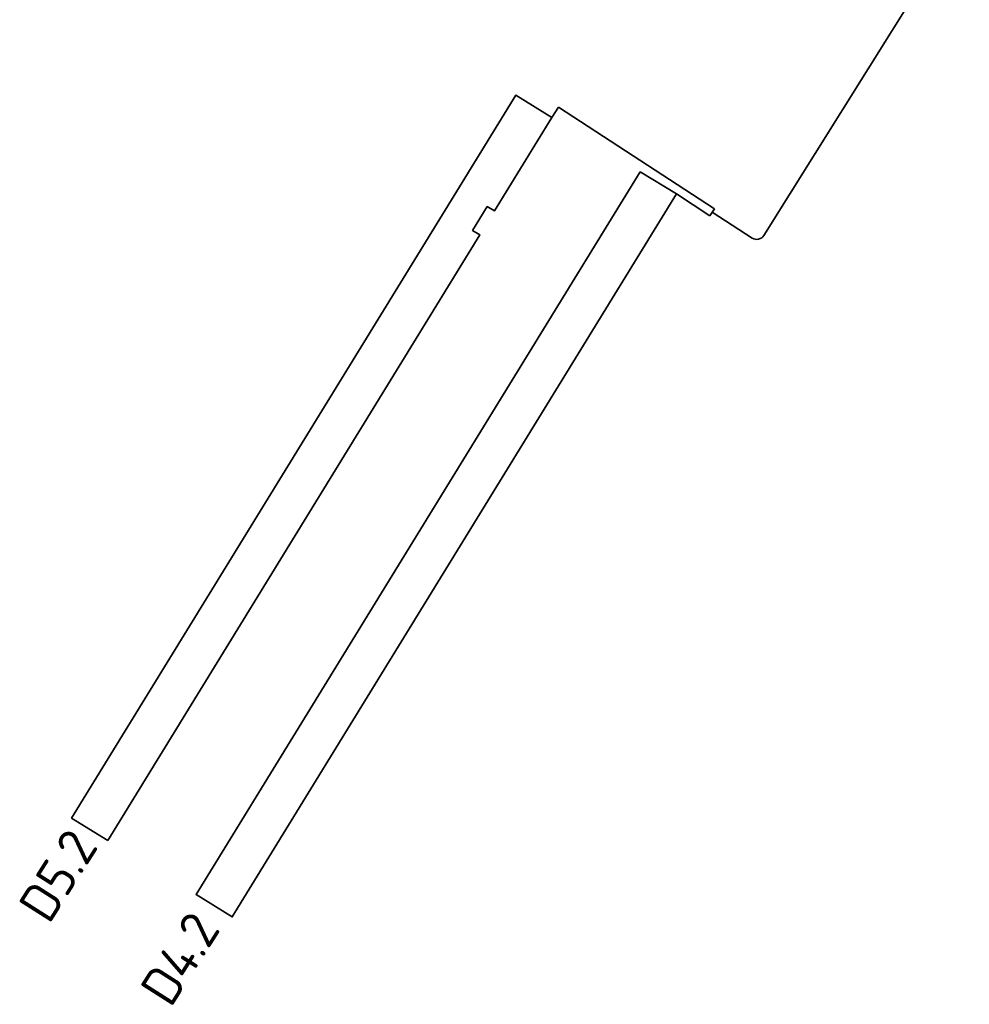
# Model space of a CAD drawing. Header units: metres. Extents: x 152437 to 154131, y 463655 to 464143.
# Tile 18 of 23: x 153836 to 153858, y 463769 to 463792. Entities that reach past the tile are written whole.
import ezdxf

# ---------------------------------------------------------------- set-up
doc = ezdxf.new("R2010")
doc.units = ezdxf.units.M
doc.header["$MEASUREMENT"] = 0
for name, color, linetype, lineweight in [('N-OI-KL-VRI_KABEL_DETECTIE-G', 10, 'Continuous', 35), ('N-OI-KL-VRI_KABELGEUL-G', 20, 'Continuous', 35), ('N-OI-KL-VRI_LUS_DETECTIE-G', 10, 'Continuous', 35), ('N-OI-KL-VRI_LUS_DETECTIE-T18', 7, 'Continuous', 18)]:
    doc.layers.add(name, color=color, linetype=linetype, lineweight=lineweight)
doc.styles.add('NLCS-ISO-M500-T18', font='txt', dxfattribs={"height": 0.9})

msp = doc.modelspace()

# ---------------------------------------------------------------- linework, layer by layer
at = {"layer": 'N-OI-KL-VRI_KABEL_DETECTIE-G'}
for p, q in [((153848.771, 463790.309), (153848.613, 463790.066)), ((153852.446, 463787.915), (153848.771, 463790.309)), ((153852.34, 463787.746), (153851.548, 463788.262))]:
    msp.add_line(p, q, dxfattribs=at)
msp.add_lwpolyline([(153852.34, 463787.746), (153852.446, 463787.916)], dxfattribs=at)
at = {"layer": 'N-OI-KL-VRI_KABELGEUL-G', "linetype": 'Continuous'}
msp.add_lwpolyline([(153852.393, 463787.831), (153853.337, 463787.224, 0.418103), (153853.614, 463787.286), (153857.281, 463793.153), (153858.456, 463794.98)], format="xyb", dxfattribs=at)
at = {"layer": 'N-OI-KL-VRI_LUS_DETECTIE-G'}
for points in [[(153838.14, 463773.027), (153837.288, 463773.551), (153847.761, 463790.59), (153848.613, 463790.066), (153847.258, 463787.863), (153847.088, 463787.967), (153846.742, 463787.404), (153846.912, 463787.3)], [(153850.696, 463788.786), (153851.548, 463788.262), (153841.075, 463771.223), (153840.223, 463771.747)]]:
    msp.add_lwpolyline(points, close=True, dxfattribs=at)

# ---------------------------------------------------------------- texts
at = {"layer": 'N-OI-KL-VRI_LUS_DETECTIE-T18', "style": 'NLCS-ISO-M500-T18'}
for s, p in [('D5.2', (153836.757, 463771.026)), ('D4.2', (153839.626, 463769.058))]:
    msp.add_text(s, height=0.9, rotation=57.55, dxfattribs=at).set_placement(p)

doc.saveas('drawing.dxf')
